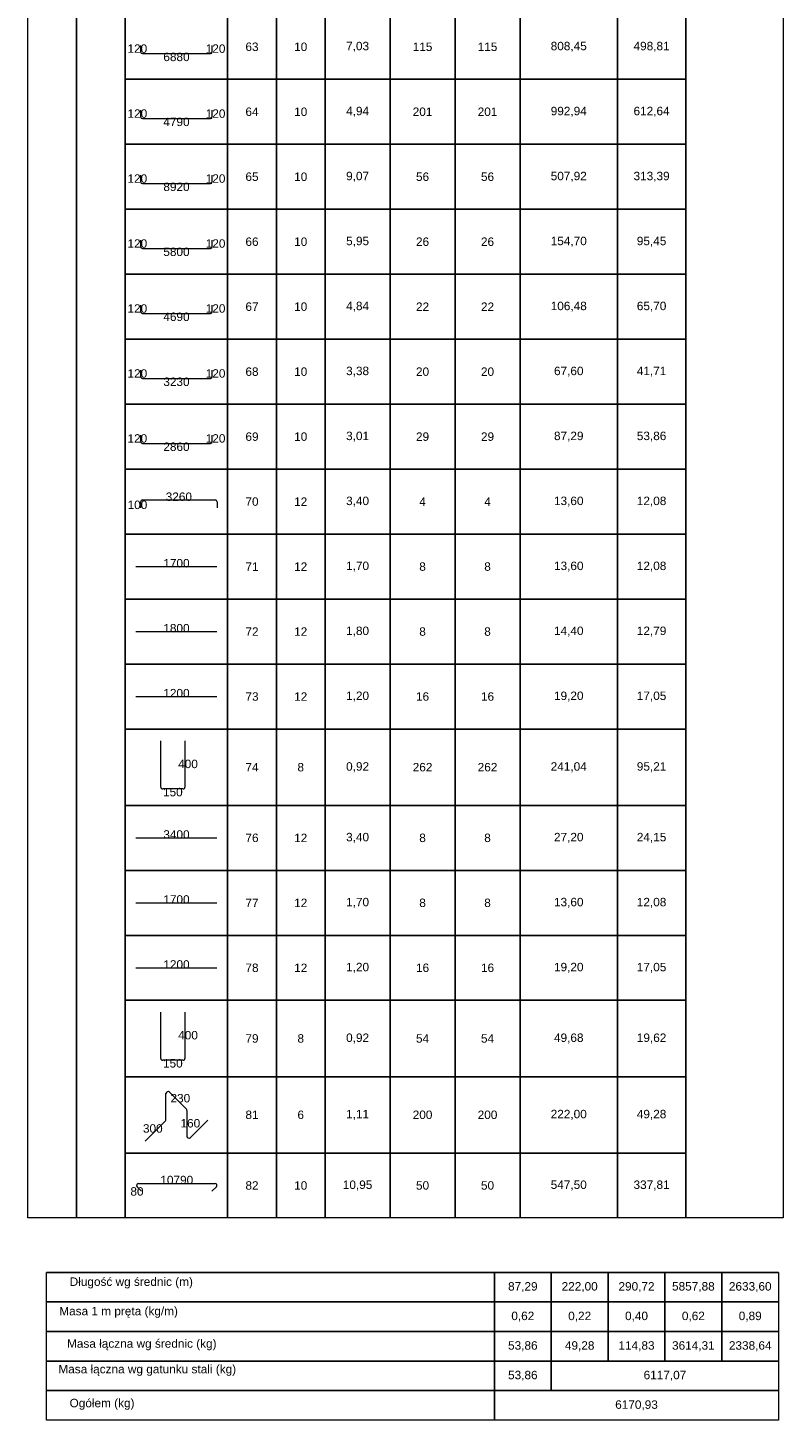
# Model space of a CAD drawing. Extents: x -1474 to 1760906, y -670977 to 75879.
# Tile 3 of 18: x 1646022 to 1650672, y -666338 to -657766. Entities that reach past the tile are written whole.
import ezdxf
from ezdxf.enums import TextEntityAlignment as Align

# ---------------------------------------------------------------- set-up
doc = ezdxf.new("R2010")
doc.units = 0
doc.header["$LTSCALE"] = 10
doc.header["$MEASUREMENT"] = 0
doc.layers.add('P-Linia1', color=3, linetype='Continuous', lineweight=40)
doc.styles.add('style2', font='arial.ttf', dxfattribs={"height": 40})

msp = doc.modelspace()

# ---------------------------------------------------------------- linework, layer by layer
at = {"layer": 'P-Linia1', "color": 2, "lineweight": 15}
for p, q in [((1646021.5298, -665093.199), (1646021.5298, -649173.199)), ((1650671.5298, -649173.199), (1650671.5298, -665093.199)), ((1646021.5298, -665093.199), (1646021.5298, -649683.199)), ((1646321.5298, -649683.199), (1646321.5298, -665093.199)), ((1646321.5298, -665093.199), (1646321.5298, -649683.199)), ((1646621.5298, -649683.199), (1646621.5298, -665093.199)), ((1650071.5298, -665093.199), (1650071.5298, -649683.199)), ((1650671.5298, -649683.199), (1650671.5298, -665093.199)), ((1646621.5298, -658083.199), (1646621.5298, -657683.199)), ((1647251.5298, -657683.199), (1647251.5298, -658083.199)), ((1647251.5298, -658083.199), (1647251.5298, -657683.199)), ((1647551.5298, -657683.199), (1647551.5298, -658083.199)), ((1647551.5298, -658083.199), (1647551.5298, -657683.199)), ((1647851.5298, -657683.199), (1647851.5298, -658083.199)), ((1647851.5298, -658083.199), (1647851.5298, -657683.199)), ((1648251.5298, -657683.199), (1648251.5298, -658083.199)), ((1648251.5298, -658083.199), (1648251.5298, -657683.199)), ((1648651.5298, -657683.199), (1648651.5298, -658083.199)), ((1648651.5298, -658083.199), (1648651.5298, -657683.199)), ((1649051.5298, -657683.199), (1649051.5298, -658083.199)), ((1649051.5298, -658083.199), (1649051.5298, -657683.199)), ((1649651.5298, -657683.199), (1649651.5298, -658083.199)), ((1649651.5298, -658083.199), (1649651.5298, -657683.199)), ((1650071.5298, -657683.199), (1650071.5298, -658083.199)), ((1646716.04767, -657874.12858), (1646716.04767, -657914.03156)), ((1646726.85557, -657924.83947), (1647146.20404, -657924.83947)), ((1647157.01194, -657914.03156), (1647157.01194, -657874.12858)), ((1647251.5298, -658083.199), (1646621.5298, -658083.199)), ((1646621.5298, -658083.199), (1647251.5298, -658083.199)), ((1646621.5298, -658483.199), (1646621.5298, -658083.199)), ((1647551.5298, -658083.199), (1647251.5298, -658083.199)), ((1647251.5298, -658083.199), (1647251.5298, -658483.199)), ((1647251.5298, -658083.199), (1647551.5298, -658083.199)), ((1647251.5298, -658483.199), (1647251.5298, -658083.199)), ((1647851.5298, -658083.199), (1647551.5298, -658083.199)), ((1647551.5298, -658083.199), (1647551.5298, -658483.199)), ((1647551.5298, -658083.199), (1647851.5298, -658083.199)), ((1647551.5298, -658483.199), (1647551.5298, -658083.199)), ((1648251.5298, -658083.199), (1647851.5298, -658083.199)), ((1647851.5298, -658083.199), (1647851.5298, -658483.199)), ((1647851.5298, -658083.199), (1648251.5298, -658083.199)), ((1647851.5298, -658483.199), (1647851.5298, -658083.199)), ((1648651.5298, -658083.199), (1648251.5298, -658083.199)), ((1648251.5298, -658083.199), (1648251.5298, -658483.199)), ((1648251.5298, -658083.199), (1648651.5298, -658083.199)), ((1648251.5298, -658483.199), (1648251.5298, -658083.199)), ((1649051.5298, -658083.199), (1648651.5298, -658083.199)), ((1648651.5298, -658083.199), (1648651.5298, -658483.199)), ((1648651.5298, -658083.199), (1649051.5298, -658083.199)), ((1648651.5298, -658483.199), (1648651.5298, -658083.199)), ((1649651.5298, -658083.199), (1649051.5298, -658083.199)), ((1649051.5298, -658083.199), (1649051.5298, -658483.199)), ((1649051.5298, -658083.199), (1649651.5298, -658083.199)), ((1649051.5298, -658483.199), (1649051.5298, -658083.199)), ((1650071.5298, -658083.199), (1649651.5298, -658083.199)), ((1649651.5298, -658083.199), (1649651.5298, -658483.199)), ((1649651.5298, -658083.199), (1650071.5298, -658083.199)), ((1649651.5298, -658483.199), (1649651.5298, -658083.199)), ((1650071.5298, -658083.199), (1650071.5298, -658483.199)), ((1646716.04767, -658274.12858), (1646716.04767, -658314.03156)), ((1647157.01194, -658314.03156), (1647157.01194, -658274.12858)), ((1646726.85557, -658324.83947), (1647146.20404, -658324.83947)), ((1647251.5298, -658483.199), (1646621.5298, -658483.199)), ((1646621.5298, -658483.199), (1647251.5298, -658483.199)), ((1646621.5298, -658883.199), (1646621.5298, -658483.199)), ((1647551.5298, -658483.199), (1647251.5298, -658483.199)), ((1647251.5298, -658483.199), (1647251.5298, -658883.199)), ((1647251.5298, -658483.199), (1647551.5298, -658483.199)), ((1647251.5298, -658883.199), (1647251.5298, -658483.199)), ((1647851.5298, -658483.199), (1647551.5298, -658483.199)), ((1647551.5298, -658483.199), (1647551.5298, -658883.199)), ((1647551.5298, -658483.199), (1647851.5298, -658483.199)), ((1647551.5298, -658883.199), (1647551.5298, -658483.199)), ((1648251.5298, -658483.199), (1647851.5298, -658483.199)), ((1647851.5298, -658483.199), (1647851.5298, -658883.199)), ((1647851.5298, -658483.199), (1648251.5298, -658483.199)), ((1647851.5298, -658883.199), (1647851.5298, -658483.199)), ((1648651.5298, -658483.199), (1648251.5298, -658483.199)), ((1648251.5298, -658483.199), (1648251.5298, -658883.199)), ((1648251.5298, -658483.199), (1648651.5298, -658483.199)), ((1648251.5298, -658883.199), (1648251.5298, -658483.199)), ((1649051.5298, -658483.199), (1648651.5298, -658483.199)), ((1648651.5298, -658483.199), (1648651.5298, -658883.199)), ((1648651.5298, -658483.199), (1649051.5298, -658483.199)), ((1648651.5298, -658883.199), (1648651.5298, -658483.199)), ((1649651.5298, -658483.199), (1649051.5298, -658483.199)), ((1649051.5298, -658483.199), (1649051.5298, -658883.199)), ((1649051.5298, -658483.199), (1649651.5298, -658483.199)), ((1649051.5298, -658883.199), (1649051.5298, -658483.199)), ((1650071.5298, -658483.199), (1649651.5298, -658483.199)), ((1649651.5298, -658483.199), (1649651.5298, -658883.199)), ((1649651.5298, -658483.199), (1650071.5298, -658483.199)), ((1649651.5298, -658883.199), (1649651.5298, -658483.199)), ((1650071.5298, -658483.199), (1650071.5298, -658883.199)), ((1646716.04767, -658674.12858), (1646716.04767, -658714.03156)), ((1647157.01194, -658714.03156), (1647157.01194, -658674.12858)), ((1646726.85557, -658724.83947), (1647146.20404, -658724.83947)), ((1647251.5298, -658883.199), (1646621.5298, -658883.199)), ((1646621.5298, -658883.199), (1647251.5298, -658883.199)), ((1646621.5298, -659283.199), (1646621.5298, -658883.199)), ((1647551.5298, -658883.199), (1647251.5298, -658883.199)), ((1647251.5298, -658883.199), (1647251.5298, -659283.199)), ((1647251.5298, -658883.199), (1647551.5298, -658883.199)), ((1647251.5298, -659283.199), (1647251.5298, -658883.199)), ((1647851.5298, -658883.199), (1647551.5298, -658883.199)), ((1647551.5298, -658883.199), (1647551.5298, -659283.199)), ((1647551.5298, -658883.199), (1647851.5298, -658883.199)), ((1647551.5298, -659283.199), (1647551.5298, -658883.199)), ((1648251.5298, -658883.199), (1647851.5298, -658883.199)), ((1647851.5298, -658883.199), (1647851.5298, -659283.199)), ((1647851.5298, -658883.199), (1648251.5298, -658883.199)), ((1647851.5298, -659283.199), (1647851.5298, -658883.199)), ((1648651.5298, -658883.199), (1648251.5298, -658883.199)), ((1648251.5298, -658883.199), (1648251.5298, -659283.199)), ((1648251.5298, -658883.199), (1648651.5298, -658883.199)), ((1648251.5298, -659283.199), (1648251.5298, -658883.199)), ((1649051.5298, -658883.199), (1648651.5298, -658883.199)), ((1648651.5298, -658883.199), (1648651.5298, -659283.199)), ((1648651.5298, -658883.199), (1649051.5298, -658883.199)), ((1648651.5298, -659283.199), (1648651.5298, -658883.199)), ((1649651.5298, -658883.199), (1649051.5298, -658883.199)), ((1649051.5298, -658883.199), (1649051.5298, -659283.199)), ((1649051.5298, -658883.199), (1649651.5298, -658883.199)), ((1649051.5298, -659283.199), (1649051.5298, -658883.199)), ((1650071.5298, -658883.199), (1649651.5298, -658883.199)), ((1649651.5298, -658883.199), (1649651.5298, -659283.199)), ((1649651.5298, -658883.199), (1650071.5298, -658883.199)), ((1649651.5298, -659283.199), (1649651.5298, -658883.199)), ((1650071.5298, -658883.199), (1650071.5298, -659283.199)), ((1646716.04767, -659074.12858), (1646716.04767, -659114.03156)), ((1646726.85557, -659124.83947), (1647146.20404, -659124.83947)), ((1647157.01194, -659114.03156), (1647157.01194, -659074.12858)), ((1647251.5298, -659283.199), (1646621.5298, -659283.199)), ((1646621.5298, -659283.199), (1647251.5298, -659283.199)), ((1646621.5298, -659683.199), (1646621.5298, -659283.199)), ((1647551.5298, -659283.199), (1647251.5298, -659283.199)), ((1647251.5298, -659283.199), (1647251.5298, -659683.199)), ((1647251.5298, -659283.199), (1647551.5298, -659283.199)), ((1647251.5298, -659683.199), (1647251.5298, -659283.199)), ((1647851.5298, -659283.199), (1647551.5298, -659283.199)), ((1647551.5298, -659283.199), (1647551.5298, -659683.199)), ((1647551.5298, -659283.199), (1647851.5298, -659283.199)), ((1647551.5298, -659683.199), (1647551.5298, -659283.199)), ((1648251.5298, -659283.199), (1647851.5298, -659283.199)), ((1647851.5298, -659283.199), (1647851.5298, -659683.199)), ((1647851.5298, -659283.199), (1648251.5298, -659283.199)), ((1647851.5298, -659683.199), (1647851.5298, -659283.199)), ((1648651.5298, -659283.199), (1648251.5298, -659283.199)), ((1648251.5298, -659283.199), (1648251.5298, -659683.199)), ((1648251.5298, -659283.199), (1648651.5298, -659283.199)), ((1648251.5298, -659683.199), (1648251.5298, -659283.199)), ((1649051.5298, -659283.199), (1648651.5298, -659283.199)), ((1648651.5298, -659283.199), (1648651.5298, -659683.199)), ((1648651.5298, -659283.199), (1649051.5298, -659283.199)), ((1648651.5298, -659683.199), (1648651.5298, -659283.199)), ((1649651.5298, -659283.199), (1649051.5298, -659283.199)), ((1649051.5298, -659283.199), (1649051.5298, -659683.199)), ((1649051.5298, -659283.199), (1649651.5298, -659283.199)), ((1649051.5298, -659683.199), (1649051.5298, -659283.199)), ((1650071.5298, -659283.199), (1649651.5298, -659283.199)), ((1649651.5298, -659283.199), (1649651.5298, -659683.199)), ((1649651.5298, -659283.199), (1650071.5298, -659283.199)), ((1649651.5298, -659683.199), (1649651.5298, -659283.199)), ((1650071.5298, -659283.199), (1650071.5298, -659683.199)), ((1646716.04767, -659474.12858), (1646716.04767, -659514.03156)), ((1647157.01194, -659514.03156), (1647157.01194, -659474.12858)), ((1646726.85557, -659524.83947), (1647146.20404, -659524.83947)), ((1647251.5298, -659683.199), (1646621.5298, -659683.199)), ((1646621.5298, -659683.199), (1647251.5298, -659683.199)), ((1646621.5298, -660083.199), (1646621.5298, -659683.199)), ((1647551.5298, -659683.199), (1647251.5298, -659683.199)), ((1647251.5298, -659683.199), (1647251.5298, -660083.199)), ((1647251.5298, -659683.199), (1647551.5298, -659683.199)), ((1647251.5298, -660083.199), (1647251.5298, -659683.199)), ((1647851.5298, -659683.199), (1647551.5298, -659683.199)), ((1647551.5298, -659683.199), (1647551.5298, -660083.199)), ((1647551.5298, -659683.199), (1647851.5298, -659683.199)), ((1647551.5298, -660083.199), (1647551.5298, -659683.199)), ((1648251.5298, -659683.199), (1647851.5298, -659683.199)), ((1647851.5298, -659683.199), (1647851.5298, -660083.199)), ((1647851.5298, -659683.199), (1648251.5298, -659683.199)), ((1647851.5298, -660083.199), (1647851.5298, -659683.199)), ((1648651.5298, -659683.199), (1648251.5298, -659683.199)), ((1648251.5298, -659683.199), (1648251.5298, -660083.199)), ((1648251.5298, -659683.199), (1648651.5298, -659683.199)), ((1648251.5298, -660083.199), (1648251.5298, -659683.199)), ((1649051.5298, -659683.199), (1648651.5298, -659683.199)), ((1648651.5298, -659683.199), (1648651.5298, -660083.199)), ((1648651.5298, -659683.199), (1649051.5298, -659683.199)), ((1648651.5298, -660083.199), (1648651.5298, -659683.199)), ((1649651.5298, -659683.199), (1649051.5298, -659683.199)), ((1649051.5298, -659683.199), (1649051.5298, -660083.199)), ((1649051.5298, -659683.199), (1649651.5298, -659683.199)), ((1649051.5298, -660083.199), (1649051.5298, -659683.199)), ((1650071.5298, -659683.199), (1649651.5298, -659683.199)), ((1649651.5298, -659683.199), (1649651.5298, -660083.199)), ((1649651.5298, -659683.199), (1650071.5298, -659683.199)), ((1649651.5298, -660083.199), (1649651.5298, -659683.199)), ((1650071.5298, -659683.199), (1650071.5298, -660083.199)), ((1646716.04767, -659874.12858), (1646716.04767, -659914.03156)), ((1647157.01194, -659914.03156), (1647157.01194, -659874.12858)), ((1646726.85557, -659924.83947), (1647146.20404, -659924.83947)), ((1647251.5298, -660083.199), (1646621.5298, -660083.199)), ((1646621.5298, -660083.199), (1647251.5298, -660083.199)), ((1646621.5298, -660483.199), (1646621.5298, -660083.199)), ((1647551.5298, -660083.199), (1647251.5298, -660083.199)), ((1647251.5298, -660083.199), (1647251.5298, -660483.199)), ((1647251.5298, -660083.199), (1647551.5298, -660083.199)), ((1647251.5298, -660483.199), (1647251.5298, -660083.199)), ((1647851.5298, -660083.199), (1647551.5298, -660083.199)), ((1647551.5298, -660083.199), (1647551.5298, -660483.199)), ((1647551.5298, -660083.199), (1647851.5298, -660083.199)), ((1647551.5298, -660483.199), (1647551.5298, -660083.199)), ((1648251.5298, -660083.199), (1647851.5298, -660083.199)), ((1647851.5298, -660083.199), (1647851.5298, -660483.199)), ((1647851.5298, -660083.199), (1648251.5298, -660083.199)), ((1647851.5298, -660483.199), (1647851.5298, -660083.199)), ((1648651.5298, -660083.199), (1648251.5298, -660083.199)), ((1648251.5298, -660083.199), (1648251.5298, -660483.199)), ((1648251.5298, -660083.199), (1648651.5298, -660083.199)), ((1648251.5298, -660483.199), (1648251.5298, -660083.199)), ((1649051.5298, -660083.199), (1648651.5298, -660083.199)), ((1648651.5298, -660083.199), (1648651.5298, -660483.199)), ((1648651.5298, -660083.199), (1649051.5298, -660083.199)), ((1648651.5298, -660483.199), (1648651.5298, -660083.199)), ((1649651.5298, -660083.199), (1649051.5298, -660083.199)), ((1649051.5298, -660083.199), (1649051.5298, -660483.199)), ((1649051.5298, -660083.199), (1649651.5298, -660083.199)), ((1649051.5298, -660483.199), (1649051.5298, -660083.199)), ((1650071.5298, -660083.199), (1649651.5298, -660083.199)), ((1649651.5298, -660083.199), (1649651.5298, -660483.199)), ((1649651.5298, -660083.199), (1650071.5298, -660083.199)), ((1649651.5298, -660483.199), (1649651.5298, -660083.199)), ((1650071.5298, -660083.199), (1650071.5298, -660483.199)), ((1646716.04767, -660274.12858), (1646716.04767, -660314.03156)), ((1646726.85557, -660324.83947), (1647146.20404, -660324.83947)), ((1647157.01194, -660314.03156), (1647157.01194, -660274.12858)), ((1647251.5298, -660483.199), (1646621.5298, -660483.199)), ((1646621.5298, -660483.199), (1647251.5298, -660483.199)), ((1646621.5298, -660883.199), (1646621.5298, -660483.199)), ((1647551.5298, -660483.199), (1647251.5298, -660483.199)), ((1647251.5298, -660483.199), (1647251.5298, -660883.199)), ((1647251.5298, -660483.199), (1647551.5298, -660483.199)), ((1647251.5298, -660883.199), (1647251.5298, -660483.199)), ((1647851.5298, -660483.199), (1647551.5298, -660483.199)), ((1647551.5298, -660483.199), (1647551.5298, -660883.199)), ((1647551.5298, -660483.199), (1647851.5298, -660483.199)), ((1647551.5298, -660883.199), (1647551.5298, -660483.199)), ((1648251.5298, -660483.199), (1647851.5298, -660483.199)), ((1647851.5298, -660483.199), (1647851.5298, -660883.199)), ((1647851.5298, -660483.199), (1648251.5298, -660483.199)), ((1647851.5298, -660883.199), (1647851.5298, -660483.199)), ((1648651.5298, -660483.199), (1648251.5298, -660483.199)), ((1648251.5298, -660483.199), (1648251.5298, -660883.199)), ((1648251.5298, -660483.199), (1648651.5298, -660483.199)), ((1648251.5298, -660883.199), (1648251.5298, -660483.199)), ((1649051.5298, -660483.199), (1648651.5298, -660483.199)), ((1648651.5298, -660483.199), (1648651.5298, -660883.199)), ((1648651.5298, -660483.199), (1649051.5298, -660483.199)), ((1648651.5298, -660883.199), (1648651.5298, -660483.199)), ((1649651.5298, -660483.199), (1649051.5298, -660483.199)), ((1649051.5298, -660483.199), (1649051.5298, -660883.199)), ((1649051.5298, -660483.199), (1649651.5298, -660483.199)), ((1649051.5298, -660883.199), (1649051.5298, -660483.199)), ((1650071.5298, -660483.199), (1649651.5298, -660483.199)), ((1649651.5298, -660483.199), (1649651.5298, -660883.199)), ((1649651.5298, -660483.199), (1650071.5298, -660483.199)), ((1649651.5298, -660883.199), (1649651.5298, -660483.199)), ((1650071.5298, -660483.199), (1650071.5298, -660883.199)), ((1646727.75372, -660672.55566), (1647174.66188, -660672.55566)), ((1646716.23552, -660721.66943), (1646716.23552, -660684.07386)), ((1647186.18008, -660684.07386), (1647186.18008, -660721.66943)), ((1647251.5298, -660883.199), (1646621.5298, -660883.199)), ((1646621.5298, -660883.199), (1647251.5298, -660883.199)), ((1646621.5298, -661283.199), (1646621.5298, -660883.199)), ((1647551.5298, -660883.199), (1647251.5298, -660883.199)), ((1647251.5298, -660883.199), (1647251.5298, -661283.199)), ((1647251.5298, -660883.199), (1647551.5298, -660883.199)), ((1647251.5298, -661283.199), (1647251.5298, -660883.199)), ((1647851.5298, -660883.199), (1647551.5298, -660883.199)), ((1647551.5298, -660883.199), (1647551.5298, -661283.199)), ((1647551.5298, -660883.199), (1647851.5298, -660883.199)), ((1647551.5298, -661283.199), (1647551.5298, -660883.199)), ((1648251.5298, -660883.199), (1647851.5298, -660883.199)), ((1647851.5298, -660883.199), (1647851.5298, -661283.199)), ((1647851.5298, -660883.199), (1648251.5298, -660883.199)), ((1647851.5298, -661283.199), (1647851.5298, -660883.199)), ((1648651.5298, -660883.199), (1648251.5298, -660883.199)), ((1648251.5298, -660883.199), (1648251.5298, -661283.199)), ((1648251.5298, -660883.199), (1648651.5298, -660883.199)), ((1648251.5298, -661283.199), (1648251.5298, -660883.199)), ((1649051.5298, -660883.199), (1648651.5298, -660883.199)), ((1648651.5298, -660883.199), (1648651.5298, -661283.199)), ((1648651.5298, -660883.199), (1649051.5298, -660883.199)), ((1648651.5298, -661283.199), (1648651.5298, -660883.199)), ((1649651.5298, -660883.199), (1649051.5298, -660883.199)), ((1649051.5298, -660883.199), (1649051.5298, -661283.199)), ((1649051.5298, -660883.199), (1649651.5298, -660883.199)), ((1649051.5298, -661283.199), (1649051.5298, -660883.199)), ((1650071.5298, -660883.199), (1649651.5298, -660883.199)), ((1649651.5298, -660883.199), (1649651.5298, -661283.199)), ((1649651.5298, -660883.199), (1650071.5298, -660883.199)), ((1649651.5298, -661283.199), (1649651.5298, -660883.199)), ((1650071.5298, -660883.199), (1650071.5298, -661283.199)), ((1646687.02485, -661083.199), (1647186.03475, -661083.199)), ((1647251.5298, -661283.199), (1646621.5298, -661283.199)), ((1646621.5298, -661283.199), (1647251.5298, -661283.199)), ((1646621.5298, -661683.199), (1646621.5298, -661283.199)), ((1647551.5298, -661283.199), (1647251.5298, -661283.199)), ((1647251.5298, -661283.199), (1647251.5298, -661683.199)), ((1647251.5298, -661283.199), (1647551.5298, -661283.199)), ((1647251.5298, -661683.199), (1647251.5298, -661283.199)), ((1647851.5298, -661283.199), (1647551.5298, -661283.199)), ((1647551.5298, -661283.199), (1647551.5298, -661683.199)), ((1647551.5298, -661283.199), (1647851.5298, -661283.199)), ((1647551.5298, -661683.199), (1647551.5298, -661283.199)), ((1648251.5298, -661283.199), (1647851.5298, -661283.199)), ((1647851.5298, -661283.199), (1647851.5298, -661683.199)), ((1647851.5298, -661283.199), (1648251.5298, -661283.199)), ((1647851.5298, -661683.199), (1647851.5298, -661283.199)), ((1648651.5298, -661283.199), (1648251.5298, -661283.199)), ((1648251.5298, -661283.199), (1648251.5298, -661683.199)), ((1648251.5298, -661283.199), (1648651.5298, -661283.199)), ((1648251.5298, -661683.199), (1648251.5298, -661283.199)), ((1649051.5298, -661283.199), (1648651.5298, -661283.199)), ((1648651.5298, -661283.199), (1648651.5298, -661683.199)), ((1648651.5298, -661283.199), (1649051.5298, -661283.199)), ((1648651.5298, -661683.199), (1648651.5298, -661283.199)), ((1649651.5298, -661283.199), (1649051.5298, -661283.199)), ((1649051.5298, -661283.199), (1649051.5298, -661683.199)), ((1649051.5298, -661283.199), (1649651.5298, -661283.199)), ((1649051.5298, -661683.199), (1649051.5298, -661283.199)), ((1650071.5298, -661283.199), (1649651.5298, -661283.199)), ((1649651.5298, -661283.199), (1649651.5298, -661683.199)), ((1649651.5298, -661283.199), (1650071.5298, -661283.199)), ((1649651.5298, -661683.199), (1649651.5298, -661283.199)), ((1650071.5298, -661283.199), (1650071.5298, -661683.199)), ((1646687.02485, -661483.199), (1647186.03475, -661483.199)), ((1647251.5298, -661683.199), (1646621.5298, -661683.199)), ((1646621.5298, -661683.199), (1647251.5298, -661683.199)), ((1646621.5298, -662083.199), (1646621.5298, -661683.199)), ((1647551.5298, -661683.199), (1647251.5298, -661683.199)), ((1647251.5298, -661683.199), (1647251.5298, -662083.199)), ((1647251.5298, -661683.199), (1647551.5298, -661683.199)), ((1647251.5298, -662083.199), (1647251.5298, -661683.199)), ((1647851.5298, -661683.199), (1647551.5298, -661683.199)), ((1647551.5298, -661683.199), (1647551.5298, -662083.199)), ((1647551.5298, -661683.199), (1647851.5298, -661683.199)), ((1647551.5298, -662083.199), (1647551.5298, -661683.199)), ((1648251.5298, -661683.199), (1647851.5298, -661683.199)), ((1647851.5298, -661683.199), (1647851.5298, -662083.199)), ((1647851.5298, -661683.199), (1648251.5298, -661683.199)), ((1647851.5298, -662083.199), (1647851.5298, -661683.199)), ((1648651.5298, -661683.199), (1648251.5298, -661683.199)), ((1648251.5298, -661683.199), (1648251.5298, -662083.199)), ((1648251.5298, -661683.199), (1648651.5298, -661683.199)), ((1648251.5298, -662083.199), (1648251.5298, -661683.199)), ((1649051.5298, -661683.199), (1648651.5298, -661683.199)), ((1648651.5298, -661683.199), (1648651.5298, -662083.199)), ((1648651.5298, -661683.199), (1649051.5298, -661683.199)), ((1648651.5298, -662083.199), (1648651.5298, -661683.199)), ((1649651.5298, -661683.199), (1649051.5298, -661683.199)), ((1649051.5298, -661683.199), (1649051.5298, -662083.199)), ((1649051.5298, -661683.199), (1649651.5298, -661683.199)), ((1649051.5298, -662083.199), (1649051.5298, -661683.199)), ((1650071.5298, -661683.199), (1649651.5298, -661683.199)), ((1649651.5298, -661683.199), (1649651.5298, -662083.199)), ((1649651.5298, -661683.199), (1650071.5298, -661683.199)), ((1649651.5298, -662083.199), (1649651.5298, -661683.199)), ((1650071.5298, -661683.199), (1650071.5298, -662083.199)), ((1646687.02485, -661883.199), (1647186.03475, -661883.199)), ((1647251.5298, -662083.199), (1646621.5298, -662083.199)), ((1646621.5298, -662083.199), (1647251.5298, -662083.199)), ((1646621.5298, -662553.199), (1646621.5298, -662083.199)), ((1647551.5298, -662083.199), (1647251.5298, -662083.199)), ((1647251.5298, -662083.199), (1647251.5298, -662553.199)), ((1647251.5298, -662083.199), (1647551.5298, -662083.199)), ((1647251.5298, -662553.199), (1647251.5298, -662083.199)), ((1647851.5298, -662083.199), (1647551.5298, -662083.199)), ((1647551.5298, -662083.199), (1647551.5298, -662553.199)), ((1647551.5298, -662083.199), (1647851.5298, -662083.199)), ((1647551.5298, -662553.199), (1647551.5298, -662083.199)), ((1648251.5298, -662083.199), (1647851.5298, -662083.199)), ((1647851.5298, -662083.199), (1647851.5298, -662553.199)), ((1647851.5298, -662083.199), (1648251.5298, -662083.199)), ((1647851.5298, -662553.199), (1647851.5298, -662083.199)), ((1648651.5298, -662083.199), (1648251.5298, -662083.199)), ((1648251.5298, -662083.199), (1648251.5298, -662553.199)), ((1648251.5298, -662083.199), (1648651.5298, -662083.199)), ((1648251.5298, -662553.199), (1648251.5298, -662083.199)), ((1649051.5298, -662083.199), (1648651.5298, -662083.199)), ((1648651.5298, -662083.199), (1648651.5298, -662553.199)), ((1648651.5298, -662083.199), (1649051.5298, -662083.199)), ((1648651.5298, -662553.199), (1648651.5298, -662083.199)), ((1649651.5298, -662083.199), (1649051.5298, -662083.199)), ((1649051.5298, -662083.199), (1649051.5298, -662553.199)), ((1649051.5298, -662083.199), (1649651.5298, -662083.199)), ((1649051.5298, -662553.199), (1649051.5298, -662083.199)), ((1650071.5298, -662083.199), (1649651.5298, -662083.199)), ((1649651.5298, -662083.199), (1649651.5298, -662553.199)), ((1649651.5298, -662083.199), (1650071.5298, -662083.199)), ((1649651.5298, -662553.199), (1649651.5298, -662083.199)), ((1650071.5298, -662083.199), (1650071.5298, -662553.199)), ((1646839.95854, -662440.38509), (1646839.95854, -662155.18318)), ((1646988.37688, -662155.18318), (1646988.37688, -662440.38509)), ((1646976.74211, -662452.01986), (1646851.59331, -662452.01986)), ((1647251.5298, -662553.199), (1646621.5298, -662553.199)), ((1646621.5298, -662553.199), (1647251.5298, -662553.199)), ((1646621.5298, -662953.199), (1646621.5298, -662553.199)), ((1647551.5298, -662553.199), (1647251.5298, -662553.199)), ((1647251.5298, -662553.199), (1647251.5298, -662953.199)), ((1647251.5298, -662553.199), (1647551.5298, -662553.199)), ((1647251.5298, -662953.199), (1647251.5298, -662553.199)), ((1647851.5298, -662553.199), (1647551.5298, -662553.199)), ((1647551.5298, -662553.199), (1647551.5298, -662953.199)), ((1647551.5298, -662553.199), (1647851.5298, -662553.199)), ((1647551.5298, -662953.199), (1647551.5298, -662553.199)), ((1648251.5298, -662553.199), (1647851.5298, -662553.199)), ((1647851.5298, -662553.199), (1647851.5298, -662953.199)), ((1647851.5298, -662553.199), (1648251.5298, -662553.199)), ((1647851.5298, -662953.199), (1647851.5298, -662553.199)), ((1648651.5298, -662553.199), (1648251.5298, -662553.199)), ((1648251.5298, -662553.199), (1648251.5298, -662953.199)), ((1648251.5298, -662553.199), (1648651.5298, -662553.199)), ((1648251.5298, -662953.199), (1648251.5298, -662553.199)), ((1649051.5298, -662553.199), (1648651.5298, -662553.199)), ((1648651.5298, -662553.199), (1648651.5298, -662953.199)), ((1648651.5298, -662553.199), (1649051.5298, -662553.199)), ((1648651.5298, -662953.199), (1648651.5298, -662553.199)), ((1649651.5298, -662553.199), (1649051.5298, -662553.199)), ((1649051.5298, -662553.199), (1649051.5298, -662953.199)), ((1649051.5298, -662553.199), (1649651.5298, -662553.199)), ((1649051.5298, -662953.199), (1649051.5298, -662553.199)), ((1650071.5298, -662553.199), (1649651.5298, -662553.199)), ((1649651.5298, -662553.199), (1649651.5298, -662953.199)), ((1649651.5298, -662553.199), (1650071.5298, -662553.199)), ((1649651.5298, -662953.199), (1649651.5298, -662553.199)), ((1650071.5298, -662553.199), (1650071.5298, -662953.199)), ((1646687.02485, -662753.199), (1647186.03475, -662753.199)), ((1647251.5298, -662953.199), (1646621.5298, -662953.199)), ((1646621.5298, -662953.199), (1647251.5298, -662953.199)), ((1646621.5298, -663353.199), (1646621.5298, -662953.199)), ((1647551.5298, -662953.199), (1647251.5298, -662953.199)), ((1647251.5298, -662953.199), (1647251.5298, -663353.199)), ((1647251.5298, -662953.199), (1647551.5298, -662953.199)), ((1647251.5298, -663353.199), (1647251.5298, -662953.199)), ((1647851.5298, -662953.199), (1647551.5298, -662953.199)), ((1647551.5298, -662953.199), (1647551.5298, -663353.199)), ((1647551.5298, -662953.199), (1647851.5298, -662953.199)), ((1647551.5298, -663353.199), (1647551.5298, -662953.199)), ((1648251.5298, -662953.199), (1647851.5298, -662953.199)), ((1647851.5298, -662953.199), (1647851.5298, -663353.199)), ((1647851.5298, -662953.199), (1648251.5298, -662953.199)), ((1647851.5298, -663353.199), (1647851.5298, -662953.199)), ((1648651.5298, -662953.199), (1648251.5298, -662953.199)), ((1648251.5298, -662953.199), (1648251.5298, -663353.199)), ((1648251.5298, -662953.199), (1648651.5298, -662953.199)), ((1648251.5298, -663353.199), (1648251.5298, -662953.199)), ((1649051.5298, -662953.199), (1648651.5298, -662953.199)), ((1648651.5298, -662953.199), (1648651.5298, -663353.199)), ((1648651.5298, -662953.199), (1649051.5298, -662953.199)), ((1648651.5298, -663353.199), (1648651.5298, -662953.199)), ((1649651.5298, -662953.199), (1649051.5298, -662953.199)), ((1649051.5298, -662953.199), (1649051.5298, -663353.199)), ((1649051.5298, -662953.199), (1649651.5298, -662953.199)), ((1649051.5298, -663353.199), (1649051.5298, -662953.199)), ((1650071.5298, -662953.199), (1649651.5298, -662953.199)), ((1649651.5298, -662953.199), (1649651.5298, -663353.199)), ((1649651.5298, -662953.199), (1650071.5298, -662953.199)), ((1649651.5298, -663353.199), (1649651.5298, -662953.199)), ((1650071.5298, -662953.199), (1650071.5298, -663353.199)), ((1646687.02485, -663153.199), (1647186.03475, -663153.199)), ((1647251.5298, -663353.199), (1646621.5298, -663353.199)), ((1646621.5298, -663353.199), (1647251.5298, -663353.199)), ((1646621.5298, -663753.199), (1646621.5298, -663353.199)), ((1647551.5298, -663353.199), (1647251.5298, -663353.199)), ((1647251.5298, -663353.199), (1647251.5298, -663753.199)), ((1647251.5298, -663353.199), (1647551.5298, -663353.199)), ((1647251.5298, -663753.199), (1647251.5298, -663353.199)), ((1647851.5298, -663353.199), (1647551.5298, -663353.199)), ((1647551.5298, -663353.199), (1647551.5298, -663753.199)), ((1647551.5298, -663353.199), (1647851.5298, -663353.199)), ((1647551.5298, -663753.199), (1647551.5298, -663353.199)), ((1648251.5298, -663353.199), (1647851.5298, -663353.199)), ((1647851.5298, -663353.199), (1647851.5298, -663753.199)), ((1647851.5298, -663353.199), (1648251.5298, -663353.199)), ((1647851.5298, -663753.199), (1647851.5298, -663353.199)), ((1648651.5298, -663353.199), (1648251.5298, -663353.199)), ((1648251.5298, -663353.199), (1648251.5298, -663753.199)), ((1648251.5298, -663353.199), (1648651.5298, -663353.199)), ((1648251.5298, -663753.199), (1648251.5298, -663353.199)), ((1649051.5298, -663353.199), (1648651.5298, -663353.199)), ((1648651.5298, -663353.199), (1648651.5298, -663753.199)), ((1648651.5298, -663353.199), (1649051.5298, -663353.199)), ((1648651.5298, -663753.199), (1648651.5298, -663353.199)), ((1649651.5298, -663353.199), (1649051.5298, -663353.199)), ((1649051.5298, -663353.199), (1649051.5298, -663753.199)), ((1649051.5298, -663353.199), (1649651.5298, -663353.199)), ((1649051.5298, -663753.199), (1649051.5298, -663353.199)), ((1650071.5298, -663353.199), (1649651.5298, -663353.199)), ((1649651.5298, -663353.199), (1649651.5298, -663753.199)), ((1649651.5298, -663353.199), (1650071.5298, -663353.199)), ((1649651.5298, -663753.199), (1649651.5298, -663353.199)), ((1650071.5298, -663353.199), (1650071.5298, -663753.199)), ((1646687.02485, -663553.199), (1647186.03475, -663553.199)), ((1647251.5298, -663753.199), (1646621.5298, -663753.199)), ((1646621.5298, -663753.199), (1647251.5298, -663753.199)), ((1646621.5298, -664223.199), (1646621.5298, -663753.199)), ((1647551.5298, -663753.199), (1647251.5298, -663753.199)), ((1647251.5298, -663753.199), (1647251.5298, -664223.199)), ((1647251.5298, -663753.199), (1647551.5298, -663753.199)), ((1647251.5298, -664223.199), (1647251.5298, -663753.199)), ((1647851.5298, -663753.199), (1647551.5298, -663753.199)), ((1647551.5298, -663753.199), (1647551.5298, -664223.199)), ((1647551.5298, -663753.199), (1647851.5298, -663753.199)), ((1647551.5298, -664223.199), (1647551.5298, -663753.199)), ((1648251.5298, -663753.199), (1647851.5298, -663753.199)), ((1647851.5298, -663753.199), (1647851.5298, -664223.199)), ((1647851.5298, -663753.199), (1648251.5298, -663753.199)), ((1647851.5298, -664223.199), (1647851.5298, -663753.199)), ((1648651.5298, -663753.199), (1648251.5298, -663753.199)), ((1648251.5298, -663753.199), (1648251.5298, -664223.199)), ((1648251.5298, -663753.199), (1648651.5298, -663753.199)), ((1648251.5298, -664223.199), (1648251.5298, -663753.199)), ((1649051.5298, -663753.199), (1648651.5298, -663753.199)), ((1648651.5298, -663753.199), (1648651.5298, -664223.199)), ((1648651.5298, -663753.199), (1649051.5298, -663753.199)), ((1648651.5298, -664223.199), (1648651.5298, -663753.199)), ((1649651.5298, -663753.199), (1649051.5298, -663753.199)), ((1649051.5298, -663753.199), (1649051.5298, -664223.199)), ((1649051.5298, -663753.199), (1649651.5298, -663753.199)), ((1649051.5298, -664223.199), (1649051.5298, -663753.199)), ((1650071.5298, -663753.199), (1649651.5298, -663753.199)), ((1649651.5298, -663753.199), (1649651.5298, -664223.199)), ((1649651.5298, -663753.199), (1650071.5298, -663753.199)), ((1649651.5298, -664223.199), (1649651.5298, -663753.199)), ((1650071.5298, -663753.199), (1650071.5298, -664223.199)), ((1646839.95854, -664110.38509), (1646839.95854, -663825.18318)), ((1646988.37688, -663825.18318), (1646988.37688, -664110.38509)), ((1646976.74211, -664122.01986), (1646851.59331, -664122.01986)), ((1647251.5298, -664223.199), (1646621.5298, -664223.199)), ((1646621.5298, -664223.199), (1647251.5298, -664223.199)), ((1646621.5298, -664693.199), (1646621.5298, -664223.199)), ((1647551.5298, -664223.199), (1647251.5298, -664223.199)), ((1647251.5298, -664223.199), (1647251.5298, -664693.199)), ((1647251.5298, -664223.199), (1647551.5298, -664223.199)), ((1647251.5298, -664693.199), (1647251.5298, -664223.199)), ((1647851.5298, -664223.199), (1647551.5298, -664223.199)), ((1647551.5298, -664223.199), (1647551.5298, -664693.199)), ((1647551.5298, -664223.199), (1647851.5298, -664223.199)), ((1647551.5298, -664693.199), (1647551.5298, -664223.199)), ((1648251.5298, -664223.199), (1647851.5298, -664223.199)), ((1647851.5298, -664223.199), (1647851.5298, -664693.199)), ((1647851.5298, -664223.199), (1648251.5298, -664223.199)), ((1647851.5298, -664693.199), (1647851.5298, -664223.199)), ((1648651.5298, -664223.199), (1648251.5298, -664223.199)), ((1648251.5298, -664223.199), (1648251.5298, -664693.199)), ((1648251.5298, -664223.199), (1648651.5298, -664223.199)), ((1648251.5298, -664693.199), (1648251.5298, -664223.199)), ((1649051.5298, -664223.199), (1648651.5298, -664223.199)), ((1648651.5298, -664223.199), (1648651.5298, -664693.199)), ((1648651.5298, -664223.199), (1649051.5298, -664223.199)), ((1648651.5298, -664693.199), (1648651.5298, -664223.199)), ((1649651.5298, -664223.199), (1649051.5298, -664223.199)), ((1649051.5298, -664223.199), (1649051.5298, -664693.199)), ((1649051.5298, -664223.199), (1649651.5298, -664223.199)), ((1649051.5298, -664693.199), (1649051.5298, -664223.199)), ((1650071.5298, -664223.199), (1649651.5298, -664223.199)), ((1649651.5298, -664223.199), (1649651.5298, -664693.199)), ((1649651.5298, -664223.199), (1650071.5298, -664223.199)), ((1649651.5298, -664693.199), (1649651.5298, -664223.199)), ((1650071.5298, -664223.199), (1650071.5298, -664693.199)), ((1646872.02, -664485.16532), (1646872.02, -664327.74858)), ((1646893.81593, -664318.72042), (1646997.30002, -664422.20451)), ((1647001.03961, -664431.23268), (1647001.03961, -664588.64941)), ((1646743.00039, -664619.47351), (1646868.28041, -664494.19349)), ((1647022.83553, -664597.67758), (1647130.05921, -664490.4539)), ((1647251.5298, -664693.199), (1646621.5298, -664693.199)), ((1646621.5298, -664693.199), (1647251.5298, -664693.199)), ((1646621.5298, -665093.199), (1646621.5298, -664693.199)), ((1647551.5298, -664693.199), (1647251.5298, -664693.199)), ((1647251.5298, -664693.199), (1647251.5298, -665093.199)), ((1647251.5298, -664693.199), (1647551.5298, -664693.199)), ((1647251.5298, -665093.199), (1647251.5298, -664693.199)), ((1647851.5298, -664693.199), (1647551.5298, -664693.199)), ((1647551.5298, -664693.199), (1647551.5298, -665093.199)), ((1647551.5298, -664693.199), (1647851.5298, -664693.199)), ((1647551.5298, -665093.199), (1647551.5298, -664693.199)), ((1648251.5298, -664693.199), (1647851.5298, -664693.199)), ((1647851.5298, -664693.199), (1647851.5298, -665093.199)), ((1647851.5298, -664693.199), (1648251.5298, -664693.199)), ((1647851.5298, -665093.199), (1647851.5298, -664693.199)), ((1648651.5298, -664693.199), (1648251.5298, -664693.199)), ((1648251.5298, -664693.199), (1648251.5298, -665093.199)), ((1648251.5298, -664693.199), (1648651.5298, -664693.199)), ((1648251.5298, -665093.199), (1648251.5298, -664693.199)), ((1649051.5298, -664693.199), (1648651.5298, -664693.199)), ((1648651.5298, -664693.199), (1648651.5298, -665093.199)), ((1648651.5298, -664693.199), (1649051.5298, -664693.199)), ((1648651.5298, -665093.199), (1648651.5298, -664693.199)), ((1649651.5298, -664693.199), (1649051.5298, -664693.199)), ((1649051.5298, -664693.199), (1649051.5298, -665093.199)), ((1649051.5298, -664693.199), (1649651.5298, -664693.199)), ((1649051.5298, -665093.199), (1649051.5298, -664693.199)), ((1650071.5298, -664693.199), (1649651.5298, -664693.199)), ((1649651.5298, -664693.199), (1649651.5298, -665093.199)), ((1649651.5298, -664693.199), (1650071.5298, -664693.199)), ((1649651.5298, -665093.199), (1649651.5298, -664693.199)), ((1650071.5298, -664693.199), (1650071.5298, -665093.199)), ((1646702.73934, -664880.18224), (1647173.90902, -664880.18224)), ((1646722.17985, -664928.93975), (1646694.15259, -664900.91249)), ((1647182.49577, -664900.91249), (1647154.46851, -664928.93975)), ((1650671.5298, -665093.199), (1646021.5298, -665093.199)), ((1646321.5298, -665093.199), (1646021.5298, -665093.199)), ((1646621.5298, -665093.199), (1646321.5298, -665093.199)), ((1647251.5298, -665093.199), (1646621.5298, -665093.199)), ((1647551.5298, -665093.199), (1647251.5298, -665093.199)), ((1647851.5298, -665093.199), (1647551.5298, -665093.199)), ((1648251.5298, -665093.199), (1647851.5298, -665093.199)), ((1648651.5298, -665093.199), (1648251.5298, -665093.199)), ((1649051.5298, -665093.199), (1648651.5298, -665093.199)), ((1649651.5298, -665093.199), (1649051.5298, -665093.199)), ((1650071.5298, -665093.199), (1649651.5298, -665093.199)), ((1650671.5298, -665093.199), (1650071.5298, -665093.199)), ((1646135.80489, -665427.73094), (1648893.80489, -665427.73094)), ((1646135.80489, -665609.73094), (1646135.80489, -665427.73094)), ((1646401.80489, -665427.73094), (1646135.80489, -665427.73094)), ((1646695.80489, -665427.73094), (1646401.80489, -665427.73094)), ((1646989.80489, -665427.73094), (1646695.80489, -665427.73094)), ((1647493.80489, -665427.73094), (1646989.80489, -665427.73094)), ((1647941.80489, -665427.73094), (1647493.80489, -665427.73094)), ((1648445.80489, -665427.73094), (1647941.80489, -665427.73094)), ((1648893.80489, -665427.73094), (1648445.80489, -665427.73094)), ((1648893.80489, -665427.73094), (1648893.80489, -665609.73094)), ((1649243.80489, -665427.73094), (1648893.80489, -665427.73094)), ((1648893.80489, -665427.73094), (1649243.80489, -665427.73094)), ((1648893.80489, -665609.73094), (1648893.80489, -665427.73094)), ((1649593.80489, -665427.73094), (1649243.80489, -665427.73094)), ((1649243.80489, -665427.73094), (1649243.80489, -665609.73094)), ((1649243.80489, -665427.73094), (1649593.80489, -665427.73094)), ((1649243.80489, -665609.73094), (1649243.80489, -665427.73094)), ((1649943.80489, -665427.73094), (1649593.80489, -665427.73094)), ((1649593.80489, -665427.73094), (1649593.80489, -665609.73094)), ((1649593.80489, -665427.73094), (1649943.80489, -665427.73094)), ((1649593.80489, -665609.73094), (1649593.80489, -665427.73094)), ((1650293.80489, -665427.73094), (1649943.80489, -665427.73094)), ((1649943.80489, -665427.73094), (1649943.80489, -665609.73094)), ((1649943.80489, -665427.73094), (1650293.80489, -665427.73094)), ((1649943.80489, -665609.73094), (1649943.80489, -665427.73094)), ((1650643.80489, -665427.73094), (1650293.80489, -665427.73094)), ((1650293.80489, -665427.73094), (1650293.80489, -665609.73094)), ((1650293.80489, -665427.73094), (1650643.80489, -665427.73094)), ((1650293.80489, -665609.73094), (1650293.80489, -665427.73094)), ((1650643.80489, -665427.73094), (1650643.80489, -665609.73094)), ((1646135.80489, -665609.73094), (1648893.80489, -665609.73094)), ((1646135.80489, -665791.73094), (1646135.80489, -665609.73094)), ((1648893.80489, -665609.73094), (1646135.80489, -665609.73094)), ((1648893.80489, -665609.73094), (1648893.80489, -665791.73094)), ((1649243.80489, -665609.73094), (1648893.80489, -665609.73094)), ((1648893.80489, -665609.73094), (1649243.80489, -665609.73094)), ((1648893.80489, -665791.73094), (1648893.80489, -665609.73094)), ((1649593.80489, -665609.73094), (1649243.80489, -665609.73094)), ((1649243.80489, -665609.73094), (1649243.80489, -665791.73094)), ((1649243.80489, -665609.73094), (1649593.80489, -665609.73094)), ((1649243.80489, -665791.73094), (1649243.80489, -665609.73094)), ((1649943.80489, -665609.73094), (1649593.80489, -665609.73094)), ((1649593.80489, -665609.73094), (1649593.80489, -665791.73094)), ((1649593.80489, -665609.73094), (1649943.80489, -665609.73094)), ((1649593.80489, -665791.73094), (1649593.80489, -665609.73094)), ((1650293.80489, -665609.73094), (1649943.80489, -665609.73094)), ((1649943.80489, -665609.73094), (1649943.80489, -665791.73094)), ((1649943.80489, -665609.73094), (1650293.80489, -665609.73094)), ((1649943.80489, -665791.73094), (1649943.80489, -665609.73094)), ((1650643.80489, -665609.73094), (1650293.80489, -665609.73094)), ((1650293.80489, -665609.73094), (1650293.80489, -665791.73094)), ((1650293.80489, -665609.73094), (1650643.80489, -665609.73094)), ((1650293.80489, -665791.73094), (1650293.80489, -665609.73094)), ((1650643.80489, -665609.73094), (1650643.80489, -665791.73094)), ((1646135.80489, -665791.73094), (1648893.80489, -665791.73094)), ((1646135.80489, -665973.73094), (1646135.80489, -665791.73094)), ((1648893.80489, -665791.73094), (1646135.80489, -665791.73094)), ((1648893.80489, -665791.73094), (1648893.80489, -665973.73094)), ((1649243.80489, -665791.73094), (1648893.80489, -665791.73094)), ((1648893.80489, -665791.73094), (1649243.80489, -665791.73094)), ((1648893.80489, -665973.73094), (1648893.80489, -665791.73094)), ((1649593.80489, -665791.73094), (1649243.80489, -665791.73094)), ((1649243.80489, -665791.73094), (1649243.80489, -665973.73094)), ((1649243.80489, -665791.73094), (1649593.80489, -665791.73094)), ((1649243.80489, -665973.73094), (1649243.80489, -665791.73094)), ((1649943.80489, -665791.73094), (1649593.80489, -665791.73094)), ((1649593.80489, -665791.73094), (1649593.80489, -665973.73094)), ((1649593.80489, -665791.73094), (1649943.80489, -665791.73094)), ((1649593.80489, -665973.73094), (1649593.80489, -665791.73094)), ((1650293.80489, -665791.73094), (1649943.80489, -665791.73094)), ((1649943.80489, -665791.73094), (1649943.80489, -665973.73094)), ((1649943.80489, -665791.73094), (1650293.80489, -665791.73094)), ((1649943.80489, -665973.73094), (1649943.80489, -665791.73094)), ((1650643.80489, -665791.73094), (1650293.80489, -665791.73094)), ((1650293.80489, -665791.73094), (1650293.80489, -665973.73094)), ((1650293.80489, -665791.73094), (1650643.80489, -665791.73094)), ((1650293.80489, -665973.73094), (1650293.80489, -665791.73094)), ((1650643.80489, -665791.73094), (1650643.80489, -665973.73094)), ((1646135.80489, -665973.73094), (1648893.80489, -665973.73094)), ((1646135.80489, -666155.73094), (1646135.80489, -665973.73094)), ((1648893.80489, -665973.73094), (1646135.80489, -665973.73094)), ((1648893.80489, -665973.73094), (1648893.80489, -666155.73094)), ((1649243.80489, -665973.73094), (1648893.80489, -665973.73094)), ((1648893.80489, -665973.73094), (1649243.80489, -665973.73094)), ((1648893.80489, -666155.73094), (1648893.80489, -665973.73094)), ((1649243.80489, -665973.73094), (1650643.80489, -665973.73094)), ((1649243.80489, -666155.73094), (1649243.80489, -665973.73094)), ((1649593.80489, -665973.73094), (1649243.80489, -665973.73094)), ((1649243.80489, -665973.73094), (1649243.80489, -666155.73094)), ((1649943.80489, -665973.73094), (1649593.80489, -665973.73094)), ((1650293.80489, -665973.73094), (1649943.80489, -665973.73094)), ((1650643.80489, -665973.73094), (1650293.80489, -665973.73094)), ((1650643.80489, -665973.73094), (1650643.80489, -666155.73094)), ((1646135.80489, -666155.73094), (1648893.80489, -666155.73094)), ((1646135.80489, -666337.73094), (1646135.80489, -666155.73094)), ((1648893.80489, -666155.73094), (1646135.80489, -666155.73094)), ((1648893.80489, -666155.73094), (1648893.80489, -666337.73094)), ((1648893.80489, -666155.73094), (1650643.80489, -666155.73094)), ((1648893.80489, -666337.73094), (1648893.80489, -666155.73094)), ((1649243.80489, -666155.73094), (1648893.80489, -666155.73094)), ((1650643.80489, -666155.73094), (1649243.80489, -666155.73094)), ((1650643.80489, -666155.73094), (1650643.80489, -666337.73094)), ((1650643.80489, -666337.73094), (1646135.80489, -666337.73094)), ((1648893.80489, -666337.73094), (1646135.80489, -666337.73094)), ((1650643.80489, -666337.73094), (1648893.80489, -666337.73094))]:
    msp.add_line(p, q, dxfattribs=at)
for centre, radius, start, end in [((1646726.85557, -657914.03156), 10.8079, 180, 270), ((1647146.20404, -657914.03156), 10.8079, 270, 0), ((1646726.85557, -658314.03156), 10.8079, 180, 270), ((1647146.20404, -658314.03156), 10.8079, 270, 0), ((1646726.85557, -658714.03156), 10.8079, 180, 270), ((1647146.20404, -658714.03156), 10.8079, 270, 0), ((1646726.85557, -659114.03156), 10.8079, 180, 270), ((1647146.20404, -659114.03156), 10.8079, 270, 0), ((1646726.85557, -659514.03156), 10.8079, 180, 270), ((1647146.20404, -659514.03156), 10.8079, 270, 0), ((1646726.85557, -659914.03156), 10.8079, 180, 270), ((1647146.20404, -659914.03156), 10.8079, 270, 0), ((1646726.85557, -660314.03156), 10.8079, 180, 270), ((1647146.20404, -660314.03156), 10.8079, 270, 0), ((1646727.75372, -660684.07386), 11.5182, 90, 180), ((1647174.66188, -660684.07386), 11.5182, 0, 90), ((1646851.59331, -662440.38509), 11.63477, 180, 270), ((1646976.74211, -662440.38509), 11.63477, 270, 0), ((1646851.59331, -664110.38509), 11.63477, 180, 270), ((1646976.74211, -664110.38509), 11.63477, 270, 0), ((1646884.78776, -664327.74858), 12.76776, 45, 180), ((1646988.27185, -664431.23268), 12.76776, 0, 45), ((1646859.25224, -664485.16532), 12.76776, 315, 0), ((1647013.80737, -664588.64941), 12.76776, 180, 315), ((1646702.73934, -664892.32574), 12.1435, 90, 225), ((1647173.90902, -664892.32574), 12.1435, 315, 90)]:
    msp.add_arc(centre, radius, start, end, dxfattribs=at)

# ---------------------------------------------------------------- texts
at = {"layer": 'P-Linia1', "color": 2, "lineweight": 15, "style": 'style2'}
for s, p in [('120', (1646695.72306, -657894.08007)), ('6880', (1646936.5298, -657945.16407)), ('120', (1647177.33654, -657894.08007)), ('120', (1646695.72306, -658294.08007)), ('120', (1647177.33654, -658294.08007)), ('4790', (1646936.5298, -658345.16407)), ('120', (1646695.72306, -658694.08007)), ('120', (1647177.33654, -658694.08007)), ('8920', (1646936.5298, -658745.16407)), ('120', (1646695.72306, -659094.08007)), ('5800', (1646936.5298, -659145.16407)), ('120', (1647177.33654, -659094.08007)), ('120', (1646695.72306, -659494.08007)), ('120', (1647177.33654, -659494.08007)), ('4690', (1646936.5298, -659545.16407)), ('120', (1646695.72306, -659894.08007)), ('120', (1647177.33654, -659894.08007)), ('3230', (1646936.5298, -659945.16407)), ('120', (1646695.72306, -660294.08007)), ('2860', (1646936.5298, -660345.16407)), ('120', (1647177.33654, -660294.08007)), ('100', (1646696.45869, -660702.87164)), ('3260', (1646951.2078, -660652.77883)), ('1700', (1646936.5298, -661062.199)), ('1800', (1646936.5298, -661462.199)), ('1200', (1646936.5298, -661862.199)), ('400', (1647007.51337, -662297.78414)), ('150', (1646914.16771, -662471.15635)), ('3400', (1646936.5298, -662732.199)), ('1700', (1646936.5298, -663132.199)), ('1200', (1646936.5298, -663532.199)), ('400', (1647007.51337, -663967.78414)), ('150', (1646914.16771, -664141.15635)), ('230', (1646960.40721, -664355.61322)), ('300', (1646790.79116, -664541.98426)), ('160', (1647022.03961, -664509.94104)), ('10790', (1646938.32418, -664859.33178)), ('80', (1646693.42271, -664929.66963))]:
    msp.add_text(s, height=52, dxfattribs=at).set_placement(p, align=Align.MIDDLE_CENTER)
at = {"layer": 'P-Linia1', "color": 2, "lineweight": 15, "char_height": 52, "attachment_point": 5, "style": 'style2'}
for s, insert, width in [('63', (1647401.5298, -657883.199), 390), ('10', (1647701.5298, -657883.199), 390), ('7,03', (1648051.5298, -657883.199), 390), ('115', (1648451.5298, -657883.199), 390), ('115', (1648851.5298, -657883.199), 390), ('808,45', (1649351.5298, -657883.199), 390), ('498,81', (1649861.5298, -657883.199), 390), ('64', (1647401.5298, -658283.199), 390), ('10', (1647701.5298, -658283.199), 390), ('4,94', (1648051.5298, -658283.199), 390), ('201', (1648451.5298, -658283.199), 390), ('201', (1648851.5298, -658283.199), 390), ('992,94', (1649351.5298, -658283.199), 390), ('612,64', (1649861.5298, -658283.199), 390), ('65', (1647401.5298, -658683.199), 390), ('10', (1647701.5298, -658683.199), 390), ('9,07', (1648051.5298, -658683.199), 390), ('56', (1648451.5298, -658683.199), 390), ('56', (1648851.5298, -658683.199), 390), ('507,92', (1649351.5298, -658683.199), 390), ('313,39', (1649861.5298, -658683.199), 390), ('66', (1647401.5298, -659083.199), 390), ('10', (1647701.5298, -659083.199), 390), ('5,95', (1648051.5298, -659083.199), 390), ('26', (1648451.5298, -659083.199), 390), ('26', (1648851.5298, -659083.199), 390), ('154,70', (1649351.5298, -659083.199), 390), ('95,45', (1649861.5298, -659083.199), 390), ('67', (1647401.5298, -659483.199), 390), ('10', (1647701.5298, -659483.199), 390), ('4,84', (1648051.5298, -659483.199), 390), ('22', (1648451.5298, -659483.199), 390), ('22', (1648851.5298, -659483.199), 390), ('106,48', (1649351.5298, -659483.199), 390), ('65,70', (1649861.5298, -659483.199), 390), ('68', (1647401.5298, -659883.199), 390), ('10', (1647701.5298, -659883.199), 390), ('3,38', (1648051.5298, -659883.199), 390), ('20', (1648451.5298, -659883.199), 390), ('20', (1648851.5298, -659883.199), 390), ('67,60', (1649351.5298, -659883.199), 390), ('41,71', (1649861.5298, -659883.199), 390), ('69', (1647401.5298, -660283.199), 390), ('10', (1647701.5298, -660283.199), 390), ('3,01', (1648051.5298, -660283.199), 390), ('29', (1648451.5298, -660283.199), 390), ('29', (1648851.5298, -660283.199), 390), ('87,29', (1649351.5298, -660283.199), 390), ('53,86', (1649861.5298, -660283.199), 390), ('70', (1647401.5298, -660683.199), 390), ('12', (1647701.5298, -660683.199), 390), ('3,40', (1648051.5298, -660683.199), 390), ('4', (1648451.5298, -660683.199), 390), ('4', (1648851.5298, -660683.199), 390), ('13,60', (1649351.5298, -660683.199), 390), ('12,08', (1649861.5298, -660683.199), 390), ('71', (1647401.5298, -661083.199), 390), ('12', (1647701.5298, -661083.199), 390), ('1,70', (1648051.5298, -661083.199), 390), ('8', (1648451.5298, -661083.199), 390), ('8', (1648851.5298, -661083.199), 390), ('13,60', (1649351.5298, -661083.199), 390), ('12,08', (1649861.5298, -661083.199), 390), ('72', (1647401.5298, -661483.199), 390), ('12', (1647701.5298, -661483.199), 390), ('1,80', (1648051.5298, -661483.199), 390), ('8', (1648451.5298, -661483.199), 390), ('8', (1648851.5298, -661483.199), 390), ('14,40', (1649351.5298, -661483.199), 390), ('12,79', (1649861.5298, -661483.199), 390), ('73', (1647401.5298, -661883.199), 390), ('12', (1647701.5298, -661883.199), 390), ('1,20', (1648051.5298, -661883.199), 390), ('16', (1648451.5298, -661883.199), 390), ('16', (1648851.5298, -661883.199), 390), ('19,20', (1649351.5298, -661883.199), 390), ('17,05', (1649861.5298, -661883.199), 390), ('74', (1647401.5298, -662318.199), 390), ('8', (1647701.5298, -662318.199), 390), ('0,92', (1648051.5298, -662318.199), 390), ('262', (1648451.5298, -662318.199), 390), ('262', (1648851.5298, -662318.199), 390), ('241,04', (1649351.5298, -662318.199), 390), ('95,21', (1649861.5298, -662318.199), 390), ('76', (1647401.5298, -662753.199), 390), ('12', (1647701.5298, -662753.199), 390), ('3,40', (1648051.5298, -662753.199), 390), ('8', (1648451.5298, -662753.199), 390), ('8', (1648851.5298, -662753.199), 390), ('27,20', (1649351.5298, -662753.199), 390), ('24,15', (1649861.5298, -662753.199), 390), ('77', (1647401.5298, -663153.199), 390), ('12', (1647701.5298, -663153.199), 390), ('1,70', (1648051.5298, -663153.199), 390), ('8', (1648451.5298, -663153.199), 390), ('8', (1648851.5298, -663153.199), 390), ('13,60', (1649351.5298, -663153.199), 390), ('12,08', (1649861.5298, -663153.199), 390), ('78', (1647401.5298, -663553.199), 390), ('12', (1647701.5298, -663553.199), 390), ('1,20', (1648051.5298, -663553.199), 390), ('16', (1648451.5298, -663553.199), 390), ('16', (1648851.5298, -663553.199), 390), ('19,20', (1649351.5298, -663553.199), 390), ('17,05', (1649861.5298, -663553.199), 390), ('79', (1647401.5298, -663988.199), 390), ('8', (1647701.5298, -663988.199), 390), ('0,92', (1648051.5298, -663988.199), 390), ('54', (1648451.5298, -663988.199), 390), ('54', (1648851.5298, -663988.199), 390), ('49,68', (1649351.5298, -663988.199), 390), ('19,62', (1649861.5298, -663988.199), 390), ('81', (1647401.5298, -664458.199), 390), ('6', (1647701.5298, -664458.199), 390), ('1,11', (1648051.5298, -664458.199), 390), ('200', (1648451.5298, -664458.199), 390), ('200', (1648851.5298, -664458.199), 390), ('222,00', (1649351.5298, -664458.199), 390), ('49,28', (1649861.5298, -664458.199), 390), ('82', (1647401.5298, -664893.199), 390), ('10', (1647701.5298, -664893.199), 390), ('10,95', (1648051.5298, -664893.199), 390), ('50', (1648451.5298, -664893.199), 390), ('50', (1648851.5298, -664893.199), 390), ('547,50', (1649351.5298, -664893.199), 390), ('337,81', (1649861.5298, -664893.199), 390), ('  Długość wg średnic (m)', (1646638.32491, -665493.01872), 1395.0400523), ('87,29', (1649068.80489, -665518.73094), 390), ('222,00', (1649418.80489, -665518.73094), 390), ('290,72', (1649768.80489, -665518.73094), 390), ('5857,88', (1650118.80489, -665518.73094), 390), ('2633,60', (1650468.80489, -665518.73094), 390), ('  Masa 1 m pręta (kg/m)', (1646560.05891, -665673.99466), 1238.508039), ('0,62', (1649068.80489, -665700.73094), 390), ('0,22', (1649418.80489, -665700.73094), 390), ('0,40', (1649768.80489, -665700.73094), 390), ('0,62', (1650118.80489, -665700.73094), 390), ('0,89', (1650468.80489, -665700.73094), 390), ('  Masa łączna wg średnic (kg)', (1646702.90201, -665873.78352), 1524.1942483), ('53,86', (1649068.80489, -665882.73094), 390), ('49,28', (1649418.80489, -665882.73094), 390), ('114,83', (1649768.80489, -665882.73094), 390), ('3614,31', (1650118.80489, -665882.73094), 390), ('2338,64', (1650468.80489, -665882.73094), 390), ('  Masa łączna wg gatunku stali (kg)', (1646736.44312, -666031.14306), 1591.2764659), ('53,86', (1649068.80489, -666064.73094), 390), ('6117,07', (1649943.80489, -666064.73094), 390), ('  Ogółem (kg)', (1646458.16763, -666240.17182), 1034.7254914), ('6170,93', (1649768.80489, -666246.73094), 390)]:
    msp.add_mtext(s, dxfattribs=dict(at, insert=insert, width=width))

doc.saveas('drawing.dxf')
